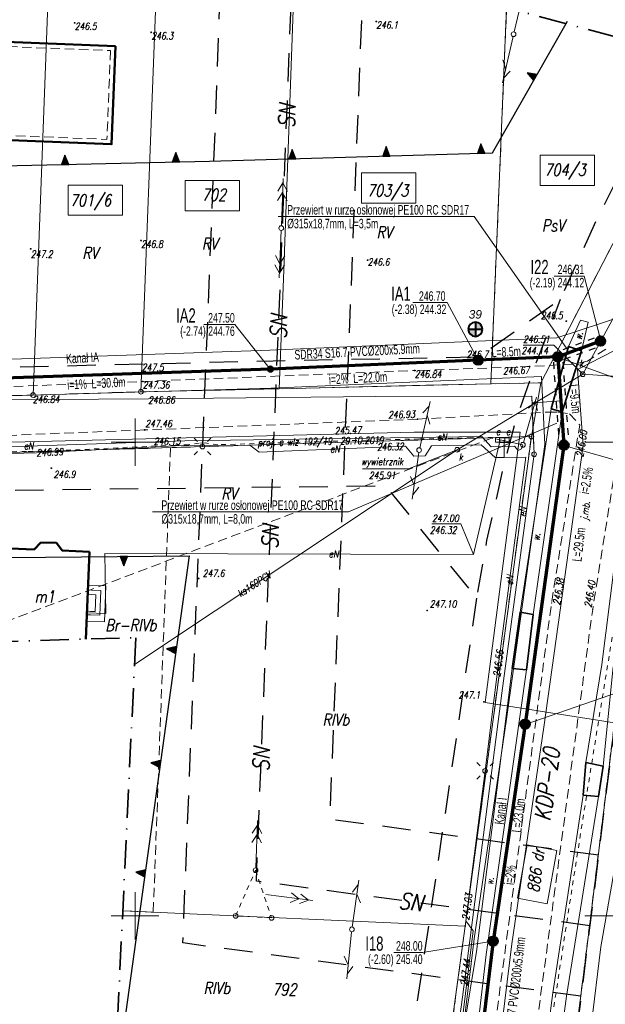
# Model space of a CAD drawing. Header units: millimetres. Extents: x 7436010 to 7436992, y 5663514 to 5666647.
# Tile 70 of 73: x 7436738 to 7436800, y 5666491 to 5666595. Entities that reach past the tile are written whole.
import ezdxf
from ezdxf.enums import TextEntityAlignment as Align

# ---------------------------------------------------------------- set-up
doc = ezdxf.new("R2010")
doc.units = ezdxf.units.MM
doc.header["$PDSIZE"] = 1
for name, pattern in [('0.7_0.7', [1.4, 0.7, -0.7]), ('1', [0]), ('2_EGBU_A', [0]), ('3', [1, 0.5, -0.5]), ('4', [2.5, 1.5, -1]), ('BUW', [1.5, 1, -0.5]), ('DUL', [1, 0.5, -0.5]), ('EGKK', [2, 1.5, -0.5]), ('GAK', [3.5, 2, -0.75, 0, -0.75]), ('GDE', [0]), ('GUZ', [1.5, 1, -0.5]), ('KOR', [2, 1, 1]), ('KOU', [1.5, 1, -0.5]), ('UBE', [0]), ('UPE', [2, 1, 1]), ('UPW', [2, 1, 1])]:
    doc.linetypes.add(name, pattern=pattern)
for name, color, linetype, lineweight in [('3 BUDYNEK W BUDOWIE', 7, 'Continuous', 50), ('4 JEZDNIA MB', 7, 'KOU', 18), ('_AA_Kanalizacja grawitacyjna - trasa', 244, 'Continuous', 70), ('_AA_Studnia kanalizacyjna bet.1000mm - symbol', 24, 'Continuous', 40), ('_DZIAŁKI DO POZWOLENIA', 110, 'Continuous', 9), ('_GG_Otwory geologiczne - symbole', 10, 'Continuous', 40), ('_HH_Przewiert OPIS', 7, 'Continuous', 25), ('_HH_Przewiert_przecisk w rurze osłonowej - trasa', 202, '0.7_0.7', 30), ('Dzialki', 7, 'GDE', 18), ('DZIALKI_SYT-WYS_T_0', 7, 'Continuous', 18), ('Działki zarys', 7, 'Continuous', 18), ('EBTPO_L_2', 7, '1', 18), ('EDZPD_L_1', 7, 'GDE', 18), ('EGBB_E_T_0', 7, 'Continuous', 18), ('EGBB_L_0', 7, '2_EGBU_A', 50), ('EKLPK_L_0', 96, 'EGKK', 18), ('EKLTK_T_0', 96, 'Continuous', 18), ('EUZOU_T_3', 7, 'Continuous', 18), ('EUZPU_L_3', 7, 'KOR', 18), ('EUZPU_L_7', 7, 'KOR', 18), ('GG_otwory_geologiczne_geolog', 10, 'Continuous', 40), ('Linie_odn', 7, 'Continuous', 9), ('Linie_opisowe', 7, 'Continuous', 5), ('MPZP', 6, '4', 25), ('Numery_dzialek', 7, 'Continuous', 18), ('obszar odziaływania inwestcyji', 80, 'Continuous', 20), ('Podzial_sekcyjny_krzyze', 7, 'Continuous', 13), ('Punkty', 7, 'Continuous', 18), ('PunPOMIAR1', 7, 'Continuous', 18), ('RzedPOMIAR1', 7, 'Continuous', 18), ('SDROK_T_0', 7, 'Continuous', 18), ('SDRPK_L_1', 7, 'KOU', 18), ('SDRPT_L_0', 7, '1', 35), ('SIEC_ENERGETYCZNA_L_0', 1, '3', 18), ('UEEOA_T_0', 1, 'Continuous', 18), ('UEEOC_T_0', 1, 'Continuous', 18), ('UEEOO_T_0', 1, 'Continuous', 18), ('UEEPA_L_6', 1, '1', 18), ('UEEPA_T_0', 1, 'Continuous', 18), ('UEEPA_T_2', 1, 'Continuous', 18), ('UEEPA_T_6', 1, 'Continuous', 18), ('UEEPA_T_7', 1, 'Continuous', 18), ('UEEPB_L_0', 1, 'UBE', 18), ('UEEPON_L_0', 1, 'UPE', 18), ('UKKOA_T_2', 34, 'Continuous', 18), ('UKKOO_T_2', 34, 'Continuous', 18), ('UKKPA_T_4', 34, 'Continuous', 18), ('UKKPOR_L_0', 34, '1', 18), ('UTTPA_T_2', 30, 'Continuous', 18), ('UTTPA_T_3', 30, 'Continuous', 18), ('UWWOC_T_0', 5, 'Continuous', 18), ('UWWPO_L_1', 5, '1', 18), ('UŻYTKI LINIE', 96, 'GUZ', 18), ('UŻYTKI OZNACZENIE', 96, 'Continuous', 18), ('WEKTOR WODOCIĄGI wo', 5, 'Continuous', 18), ('WUKOS_T_0', 7, 'Continuous', 18), ('WUKOS_T_1', 7, 'Continuous', 18), ('ZAKRES MAPY', 1, 'GAK', 35)]:
    doc.layers.add(name, color=color, linetype=linetype, lineweight=lineweight)
doc.layers.add('_AA Studnie 600 PP plamki', color=244, linetype='Continuous', lineweight=35, plot=False)
doc.layers.add('_AA Studnie 600 PP SIEĆ', color=244, linetype='Continuous', lineweight=35, plot=False)
for name, color, linetype in [('_AA_Studnia kanalizacyjna bet.1000mm - plamki', 255, 'Continuous'), ('_map', 7, 'Continuous'), ('TEKST ks sieć L _ i', 244, 'Continuous'), ('TEKST ks studnia', 244, 'Continuous')]:
    doc.layers.add(name, color=color, linetype=linetype)
doc.styles.add('K1_ACAD', font='romans.shx', dxfattribs={"width": 0.8, "oblique": 12})
doc.styles.add('PLAN 1 pop.', font='ARIALN.TTF', dxfattribs={"width": 0.8})
doc.styles.add('PLAN 2 pop.', font='ARIALN.TTF', dxfattribs={"width": 0.8})

# ---------------------------------------------------------------- blocks, each defined once
blk = doc.blocks.new('GRT')
at = {"linetype": 'Continuous'}
blk.add_circle((0, 0), 0.25, dxfattribs=at)
blk = doc.blocks.new('GRO')
at = {"linetype": 'Continuous'}
blk.add_circle((0, 0), 0.045, dxfattribs=at)
blk = doc.blocks.new('SUPE03')
at = {"linetype": 'Continuous'}
for p, q in [((0.25, 0), (5.25, 0)), ((2.9, 0.5), (3.76605, 0)), ((3.76605, 0), (2.9, -0.5)), ((3.9, 0.5), (4.76605, 0)), ((4.76605, 0), (3.9, -0.5))]:
    blk.add_line(p, q, dxfattribs=at)
blk = doc.blocks.new('SLS')
at = {"linetype": 'Continuous'}
blk.add_circle((0, 0), 0.25, dxfattribs=at)
blk = doc.blocks.new('STE')
at = {"linetype": 'Continuous'}
for p, q in [((0.5, 0.25), (-0.5, 0.25)), ((-0.5, 0.25), (-0.5, -0.25)), ((0.5, -0.25), (0.5, 0.25)), ((-0.5, -0.25), (0.5, -0.25))]:
    blk.add_line(p, q, dxfattribs=at)
blk = doc.blocks.new('LAT')
at = {"linetype": 'Continuous'}
for p, q in [((-0.53035, 0.53035), (-0.8839, 0.8839)), ((0.53035, 0.53035), (0.8839, 0.8839)), ((-0.53035, -0.53035), (-0.8839, -0.8839)), ((0.53035, -0.53035), (0.8839, -0.8839))]:
    blk.add_line(p, q, dxfattribs=at)
blk = doc.blocks.new('SUSM04_01')
at = {"linetype": 'Continuous'}
blk.add_circle((0, 0), 0.25, dxfattribs=at)
blk = doc.blocks.new('SUPE04')
at = {"linetype": 'Continuous'}
for p, q in [((0.25, 0), (5.25, 0)), ((3.9, 0.5), (4.76605, 0)), ((4.76605, 0), (3.9, -0.5))]:
    blk.add_line(p, q, dxfattribs=at)
blk = doc.blocks.new('WLZ')
at = {"linetype": 'Continuous'}
blk.add_circle((0, 0), 0.25, dxfattribs=at)
blk = doc.blocks.new('PLT')
at = {"linetype": 'Continuous'}
for p, q in [((0.25, 0), (5.25, 0)), ((3.76605, 0), (2.9, -0.5)), ((3.9, 0.5), (4.76605, 0))]:
    blk.add_line(p, q, dxfattribs=at)
blk = doc.blocks.new('SUPT01')
at = {"linetype": 'Continuous'}
for p, q in [((0.25, 0), (5.25, 0)), ((3.76605, 0), (2.9, -0.5)), ((3.9, 0.5), (4.76605, 0))]:
    blk.add_line(p, q, dxfattribs=at)
blk = doc.blocks.new('WSP')
at = {"linetype": 'Continuous'}
blk.add_circle((0, 0), 0.045, dxfattribs=at)
blk = doc.blocks.new('STUDZ')
at = {"layer": '3 BUDYNEK W BUDOWIE', "flags": 128}
blk.add_lwpolyline([(7436747.93, 5666591.81), (7436747.52, 5666581.44), (7436733.24, 5666582), (7436733.65, 5666592.37)], close=True, dxfattribs=at)
at = {"layer": '3 BUDYNEK W BUDOWIE', "linetype": 'BUW', "lineweight": 18, "flags": 128}
blk.add_lwpolyline([(7436747.41, 5666591.33), (7436747.04, 5666581.96), (7436733.76, 5666582.48), (7436734.13, 5666591.85)], close=True, dxfattribs=at)
at = {"layer": '4 JEZDNIA MB', "flags": 128}
for points in [[(7436804.28, 5666558.93), (7436801.27, 5666550.74), (7436798.32, 5666532.34), (7436790.81, 5666476.59), (7436786.19, 5666441.13)], [(7436795.86, 5666553), (7436796.95, 5666551.81), (7436793.98, 5666533.01), (7436786.46, 5666476.71)]]:
    blk.add_lwpolyline(points, dxfattribs=at)
at = {"layer": 'Dzialki'}
for p, q in [((7436739.24, 5666554.97), (7436740.81, 5666596.24)), ((7436750.63, 5666555.32), (7436752.19, 5666596.39)), ((7436727.85, 5666554.63), (7436739.24, 5666554.97)), ((7436739.24, 5666554.97), (7436750.63, 5666555.32)), ((7436791.85, 5666550.59), (7436637.36, 5666545.82)), ((7436784.86, 5666498.91), (7436791.85, 5666550.59)), ((7436748.71, 5666500.52), (7436784.86, 5666498.91))]:
    blk.add_line(p, q, dxfattribs=at)
at = {"layer": 'Działki zarys', "flags": 128}
blk.add_lwpolyline([(7436791.85, 5666550.59), (7436792.86, 5666556.27)], dxfattribs=at)
at = {"layer": 'EBTPO_L_2'}
for p, q in [((7436746.92, 5666534.81), (7436745.05, 5666534.88)), ((7436745.38, 5666533.91), (7436745.01, 5666533.93)), ((7436745.4, 5666534.38), (7436745.03, 5666534.39)), ((7436745.88, 5666533.89), (7436745.38, 5666533.91)), ((7436746.4, 5666534.34), (7436745.4, 5666534.38)), ((7436745.81, 5666532.11), (7436745.88, 5666533.89)), ((7436746.4, 5666534.34), (7436746.3, 5666531.72)), ((7436746.92, 5666534.81), (7436746.77, 5666531.03)), ((7436745.3, 5666531.76), (7436744.93, 5666531.78)), ((7436745.31, 5666532.13), (7436744.94, 5666532.15)), ((7436746.3, 5666531.72), (7436745.3, 5666531.76)), ((7436745.81, 5666532.11), (7436745.31, 5666532.13)), ((7436746.77, 5666531.03), (7436744.9, 5666531.1))]:
    blk.add_line(p, q, dxfattribs=at)
at = {"layer": 'EDZPD_L_1'}
for p, q in [((7436766.72, 5666596.59), (7436765.68, 5666567.22)), ((7436789.24, 5666595.85), (7436787.56, 5666556.15)), ((7436792.86, 5666556.27), (7436810.41, 5666590.2)), ((7436765.68, 5666567.22), (7436765.23, 5666555.63)), ((7436765.23, 5666555.63), (7436780.7, 5666556)), ((7436780.7, 5666556), (7436792.86, 5666556.27)), ((7436750.63, 5666555.32), (7436765.23, 5666555.63)), ((7436797.48, 5666494.85), (7436804.47, 5666551.66)), ((7436782.7, 5666482.94), (7436784.86, 5666498.91)), ((7436797.48, 5666494.85), (7436787.52, 5666415.51))]:
    blk.add_line(p, q, dxfattribs=at)
at = {"layer": 'EGBB_L_0'}
for p, q in [((7436739.34, 5666538.66), (7436740.04, 5666539.41)), ((7436740.04, 5666539.41), (7436741.7, 5666539.36)), ((7436741.7, 5666539.36), (7436742.3, 5666538.54)), ((7436736.84, 5666538.76), (7436739.34, 5666538.66)), ((7436742.3, 5666538.54), (7436745.19, 5666538.41)), ((7436744.82, 5666529.21), (7436745.19, 5666538.41))]:
    blk.add_line(p, q, dxfattribs=at)
at = {"layer": 'EKLPK_L_0', "linetype": 'GUZ', "flags": 128}
for points in [[(7436791.85, 5666550.59), (7436637.36, 5666545.82)], [(7436787.76, 5666550.46), (7436730.46, 5666528.8)], [(7436784.86, 5666498.91), (7436791.85, 5666550.59)], [(7436753.75, 5666549.41), (7436751.93, 5666500.38)], [(7436748.71, 5666500.52), (7436751.93, 5666500.38)]]:
    blk.add_lwpolyline(points, dxfattribs=at)
at = {"layer": 'EUZPU_L_3'}
for p, q in [((7436790.65, 5666532.06), (7436793.94, 5666553.51)), ((7436792.05, 5666531.81), (7436795.09, 5666553.21)), ((7436799.3, 5666526.51), (7436801.46, 5666543.81)), ((7436786.04, 5666496.21), (7436789.82, 5666526.09)), ((7436791.34, 5666525.96), (7436787.08, 5666495.92)), ((7436797.59, 5666516.18), (7436799.3, 5666526.51)), ((7436800.5, 5666526.27), (7436799.42, 5666515.8)), ((7436794.1, 5666491.86), (7436797.31, 5666512.71)), ((7436798.93, 5666512.6), (7436795.55, 5666491.52)), ((7436786.04, 5666496.21), (7436783.81, 5666482.58)), ((7436785.48, 5666482.42), (7436787.08, 5666495.92)), ((7436789.97, 5666460.08), (7436794.1, 5666491.86)), ((7436791.48, 5666459.71), (7436795.55, 5666491.52))]:
    blk.add_line(p, q, dxfattribs=at)
at = {"layer": 'EUZPU_L_7'}
for p, q in [((7436795.78, 5666560.09), (7436797.03, 5666562.86)), ((7436797.03, 5666562.86), (7436797.83, 5666562.66)), ((7436797.83, 5666562.66), (7436797.15, 5666559.65))]:
    blk.add_line(p, q, dxfattribs=at)
at = {"layer": 'Podzial_sekcyjny_krzyze', "color": 7, "lineweight": 13}
for p, q in [((7436750, 5666547.5), (7436750, 5666552.5)), ((7436747.5, 5666550), (7436752.5, 5666550)), ((7436797.5, 5666550), (7436802.5, 5666550)), ((7436750, 5666497.5), (7436750, 5666502.5)), ((7436747.5, 5666500), (7436752.5, 5666500)), ((7436797.5, 5666500), (7436802.5, 5666500))]:
    blk.add_line(p, q, dxfattribs=at)
at = {"layer": 'PunPOMIAR1'}
for p in [(7436796.95, 5666551.81), (7436793.98, 5666533.01), (7436798.32, 5666532.34)]:
    blk.add_point(p, dxfattribs=at)
at = {"layer": 'SDRPK_L_1'}
for p, q in [((7436799.71, 5666559.81), (7436797.76, 5666558.55)), ((7436791.65, 5666557.98), (7436779.53, 5666557.55)), ((7436796.22, 5666558.23), (7436791.65, 5666557.98)), ((7436797.76, 5666558.55), (7436796.22, 5666558.23)), ((7436750.82, 5666556.4), (7436779.53, 5666557.55)), ((7436728.21, 5666555.53), (7436750.82, 5666556.4)), ((7436779.82, 5666552.42), (7436793.58, 5666553.16)), ((7436793.58, 5666553.16), (7436794.66, 5666553.17)), ((7436794.66, 5666553.17), (7436795.86, 5666553)), ((7436779.82, 5666552.42), (7436751.02, 5666551.28)), ((7436751.02, 5666551.28), (7436727.74, 5666550.36))]:
    blk.add_line(p, q, dxfattribs=at)
at = {"layer": 'SDRPT_L_0'}
for p, q in [((7436795.78, 5666560.09), (7436793.94, 5666553.51)), ((7436795.78, 5666560.09), (7436797.15, 5666559.65)), ((7436797.15, 5666559.65), (7436795.09, 5666553.21)), ((7436795.09, 5666553.21), (7436793.94, 5666553.51)), ((7436790.65, 5666532.06), (7436789.82, 5666526.09)), ((7436790.65, 5666532.06), (7436792.05, 5666531.81)), ((7436792.05, 5666531.81), (7436791.34, 5666525.96)), ((7436789.82, 5666526.09), (7436791.34, 5666525.96)), ((7436797.31, 5666512.71), (7436797.59, 5666516.18)), ((7436797.59, 5666516.18), (7436799.42, 5666515.8)), ((7436799.42, 5666515.8), (7436798.93, 5666512.6)), ((7436797.31, 5666512.71), (7436798.93, 5666512.6))]:
    blk.add_line(p, q, dxfattribs=at)
at = {"layer": 'SIEC_ENERGETYCZNA_L_0'}
for p, q in [((7436785.54, 5666550.45), (7436779.98, 5666550.33)), ((7436787.76, 5666550.5), (7436785.54, 5666550.45)), ((7436787.76, 5666550.38), (7436787.76, 5666550.5)), ((7436748.2, 5666549.4), (7436744.22, 5666549.2)), ((7436751.21, 5666549.54), (7436748.2, 5666549.4)), ((7436754.23, 5666549.68), (7436751.21, 5666549.54)), ((7436755.67, 5666549.72), (7436754.23, 5666549.68)), ((7436756.76, 5666549.89), (7436755.67, 5666549.72)), ((7436757.41, 5666549.91), (7436756.76, 5666549.89)), ((7436758.75, 5666549.72), (7436757.41, 5666549.91)), ((7436766.59, 5666549.96), (7436758.75, 5666549.72)), ((7436774.43, 5666550.2), (7436766.59, 5666549.96)), ((7436779.98, 5666550.33), (7436774.43, 5666550.2)), ((7436788.56, 5666550.25), (7436787.76, 5666550.38)), ((7436738.54, 5666549.01), (7436728.06, 5666548.83)), ((7436744.22, 5666549.2), (7436738.54, 5666549.01)), ((7436800.38, 5666529.39), (7436798.77, 5666519.52)), ((7436798.77, 5666519.52), (7436797.98, 5666514.59)), ((7436797.98, 5666514.59), (7436797.2, 5666509.65)), ((7436797.2, 5666509.65), (7436796.42, 5666504.71)), ((7436796.42, 5666504.71), (7436795.66, 5666499.77)), ((7436795.66, 5666499.77), (7436794.9, 5666494.82)), ((7436794.9, 5666494.82), (7436794.15, 5666489.88))]:
    blk.add_line(p, q, dxfattribs=at)
at = {"layer": 'UEEOC_T_0'}
for p in [(7436781.33, 5666541.38), (7436785.74, 5666538.14)]:
    blk.add_line(p, (7436784.39, 5666541.38), dxfattribs=at)
at = {"layer": 'UEEPA_L_6', "linetype": 'DUL'}
for p, q in [((7436760.62, 5666499.98), (7436762.73, 5666504.8)), ((7436762.73, 5666504.8), (7436764.42, 5666499.77)), ((7436764.42, 5666499.77), (7436760.62, 5666499.98))]:
    blk.add_line(p, q, dxfattribs=at)
at = {"layer": 'UEEPB_L_0'}
for p, q in [((7436791.88, 5666554.84), (7436792.09, 5666549.84)), ((7436755.25, 5666550.15), (7436786.62, 5666550.59)), ((7436786.62, 5666550.59), (7436787.61, 5666549.51)), ((7436706.1, 5666548.48), (7436755.25, 5666550.15)), ((7436787.61, 5666549.51), (7436790.05, 5666549.58))]:
    blk.add_line(p, q, dxfattribs=at)
at = {"layer": 'UEEPON_L_0'}
for p, q in [((7436775.42, 5666554.81), (7436751.42, 5666554.55)), ((7436791.88, 5666554.84), (7436775.42, 5666554.81)), ((7436791.88, 5666554.84), (7436792.14, 5666548.71)), ((7436751.42, 5666554.55), (7436733.79, 5666554.46)), ((7436786.62, 5666550.59), (7436755.25, 5666550.15)), ((7436787.61, 5666549.51), (7436786.62, 5666550.59)), ((7436755.25, 5666550.15), (7436706.1, 5666548.48)), ((7436754.24, 5666549.6), (7436739.59, 5666548.86)), ((7436757.11, 5666549.67), (7436754.24, 5666549.6)), ((7436758.74, 5666549.61), (7436757.11, 5666549.67)), ((7436757.11, 5666549.67), (7436757.12, 5666549.53)), ((7436762.11, 5666549.66), (7436758.74, 5666549.61)), ((7436763.12, 5666548.94), (7436762.11, 5666549.66)), ((7436778.56, 5666549.57), (7436763.12, 5666548.94)), ((7436779.45, 5666548.52), (7436778.56, 5666549.57)), ((7436781.3, 5666549.61), (7436780.63, 5666548.56)), ((7436786.56, 5666549.7), (7436781.3, 5666549.61)), ((7436788.56, 5666550.25), (7436785.74, 5666538.14)), ((7436788.02, 5666548.36), (7436786.56, 5666549.7)), ((7436790.05, 5666549.58), (7436787.61, 5666549.51)), ((7436790.95, 5666549.71), (7436788.56, 5666550.25)), ((7436788.96, 5666548.38), (7436788.99, 5666550.19)), ((7436790.46, 5666549.1), (7436790.05, 5666549.58)), ((7436790.93, 5666549.66), (7436790.79, 5666549.28)), ((7436739.59, 5666548.86), (7436721.46, 5666548.42)), ((7436780.63, 5666548.56), (7436779.45, 5666548.52)), ((7436788.96, 5666548.38), (7436788.02, 5666548.36)), ((7436788.21, 5666525.24), (7436791.26, 5666548.42)), ((7436788.73, 5666523.5), (7436792.14, 5666548.71)), ((7436791.26, 5666548.42), (7436788.96, 5666548.38)), ((7436790.79, 5666549.28), (7436790.46, 5666549.1)), ((7436785.74, 5666538.14), (7436746.83, 5666538.24)), ((7436746.83, 5666538.24), (7436746.92, 5666531.92)), ((7436746.92, 5666531.92), (7436744.93, 5666531.98)), ((7436786.96, 5666515.29), (7436788.21, 5666525.24)), ((7436784.58, 5666491.41), (7436788.73, 5666523.5)), ((7436784.94, 5666499.45), (7436786.96, 5666515.29)), ((7436785.71, 5666498.4), (7436784.94, 5666499.45)), ((7436783.88, 5666483.42), (7436785.71, 5666498.4)), ((7436781.54, 5666469.42), (7436784.58, 5666491.41))]:
    blk.add_line(p, q, dxfattribs=at)
at = {"layer": 'UKKOA_T_2'}
for p, q in [((7436790.97, 5666560.23), (7436794.23, 5666560.23)), ((7436797.28, 5666557.17), (7436794.23, 5666560.23)), ((7436784.02, 5666549.19), (7436778.89, 5666547.16)), ((7436774.01, 5666547.16), (7436778.89, 5666547.16))]:
    blk.add_line(p, q, dxfattribs=at)
at = {"layer": 'UKKPOR_L_0'}
for p, q in [((7436814.56, 5666589.1), (7436797.28, 5666557.17)), ((7436784.02, 5666549.19), (7436797.28, 5666557.17)), ((7436797.28, 5666557.17), (7436808.12, 5666556.4)), ((7436749.94, 5666526.53), (7436784.02, 5666549.19))]:
    blk.add_line(p, q, dxfattribs=at)
at = {"layer": 'UŻYTKI LINIE', "flags": 128}
for points in [[(7436810.41, 5666590.2), (7436792.86, 5666556.27), (7436787.56, 5666556.15), (7436789.24, 5666595.85)], [(7436823.93, 5666586.6), (7436810.63, 5666566.41), (7436804.47, 5666551.66), (7436797.48, 5666494.85), (7436787.52, 5666415.51)], [(7436787.56, 5666556.15), (7436765.23, 5666555.63), (7436750.63, 5666555.32), (7436739.24, 5666554.97), (7436727.85, 5666554.63), (7436700.75, 5666553.81), (7436679.57, 5666553.17), (7436669.17, 5666552.83), (7436658.08, 5666552.47), (7436647.29, 5666552.17), (7436637.35, 5666551.87), (7436627.56, 5666551.57), (7436618.56, 5666551.33)], [(7436773.49, 5666416.41), (7436776.29, 5666435.52), (7436778.34, 5666450.7), (7436780.28, 5666465.03), (7436782.7, 5666482.94), (7436784.86, 5666498.91)]]:
    blk.add_lwpolyline(points, dxfattribs=at)
at = {"layer": 'WEKTOR WODOCIĄGI wo'}
for p, q in [((7436779.48, 5666551.05), (7436730.53, 5666549.83)), ((7436790.65, 5666551.06), (7436779.48, 5666551.05)), ((7436790.65, 5666551.06), (7436786.96, 5666522.52)), ((7436786.96, 5666522.52), (7436803.09, 5666519.96)), ((7436799.18, 5666496.73), (7436801.56, 5666510.33)), ((7436799.18, 5666496.73), (7436794.97, 5666462.04))]:
    blk.add_line(p, q, dxfattribs=at)
at = {"layer": 'ZAKRES MAPY', "ltscale": 1.5}
blk.add_lwpolyline([(7436499.64, 5664770.19), (7436618.18, 5665205.39), (7436683.21, 5665437.78), (7436699.29, 5665515.69), (7436766.55, 5666002.2), (7436830.55, 5666510.53), (7436842.09, 5666581.76), (7436785.51, 5666596.85), (7436785.51, 5666596.85), (7436586.58, 5666594.14), (7436584.94, 5666524.7), (7436750.08, 5666529.35), (7436745.08, 5666424.3), (7436720.95, 5666302.3), (7436720.95, 5666302.3), (7436688.83, 5666001.55), (7436443.21, 5666009.35), (7436440.09, 5665956.61), (7436694.21, 5665946.11), (7436662.94, 5665733.97), (7436630.66, 5665497.39), (7436531.49, 5665129.94)], dxfattribs=at)
at = {"layer": 'Punkty'}
for name, p in [('GRT', (7436739.24, 5666554.97)), ('GRT', (7436750.63, 5666555.32)), ('GRT', (7436791.85, 5666550.59)), ('GRO', (7436784.86, 5666498.91))]:
    blk.add_blockref(name, p, dxfattribs=at)
at = {"layer": 'UEEPA_T_0'}
for p in [(7436788.56, 5666550.25), (7436788.99, 5666550.19)]:
    blk.add_blockref('STE', p, dxfattribs=at)
at = {"layer": 'UEEPA_T_2'}
for name, p, rotation in [('SUPE04', (7436790.95, 5666549.71), 74.00558142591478), ('SLS', (7436792.14, 5666548.71), 0.06209006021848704)]:
    blk.add_blockref(name, p, dxfattribs=dict(at, rotation=rotation))
for name, p in [('LAT', (7436757.12, 5666549.53)), ('SLS', (7436757.12, 5666549.53)), ('SUSM04_01', (7436790.95, 5666549.71)), ('LAT', (7436786.96, 5666515.29)), ('SLS', (7436786.96, 5666515.29))]:
    blk.add_blockref(name, p, dxfattribs=at)
at = {"layer": 'UEEPA_T_6'}
for p, rotation in [((7436762.73, 5666504.8), 87.70811566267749), ((7436763.58, 5666502.29), 352.3748758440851)]:
    blk.add_blockref('SUPE03', p, dxfattribs=dict(at, rotation=rotation))
for p in [(7436762.73, 5666504.8), (7436760.62, 5666499.98), (7436764.42, 5666499.77)]:
    blk.add_blockref('SUSM04_01', p, dxfattribs=at)
at = {"layer": 'UEEPA_T_7'}
for name, rotation in [('SUPE03', 87.7761990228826), ('SUPE03', 267.5859285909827), ('SLS', 0.06075134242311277)]:
    blk.add_blockref(name, (7436765.44, 5666572.59), dxfattribs=dict(at, rotation=rotation))
at = {"layer": 'UKKPA_T_4'}
for p in [(7436797.28, 5666557.17), (7436784.02, 5666549.19)]:
    blk.add_blockref('WLZ', p, dxfattribs=at)
at = {"layer": 'UTTPA_T_2'}
for p, rotation in [((7436780, 5666549.16), 77.20781995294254), ((7436780, 5666549.16), 262.009290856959), ((7436772.9, 5666498.56), 82.00927906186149), ((7436772.9, 5666498.56), 263.961632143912)]:
    blk.add_blockref('SUPT01', p, dxfattribs=dict(at, rotation=rotation))
for p in [(7436780, 5666549.16), (7436772.9, 5666498.56)]:
    blk.add_blockref('SUSM04_01', p, dxfattribs=at)
at = {"layer": 'UTTPA_T_3'}
for name, rotation in [('PLT', 76.89548911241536), ('SLS', 0.06211738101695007), ('PLT', 257.3082902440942)]:
    blk.add_blockref(name, (7436789.97, 5666593.06), dxfattribs=dict(at, rotation=rotation))
at = {"layer": 'WUKOS_T_0'}
for p in [(7436743.63, 5666594.26), (7436775.47, 5666594.4), (7436751.72, 5666593.26), (7436750.63, 5666571.27), (7436738.99, 5666570.4), (7436774.56, 5666569.2), (7436791.65, 5666557.98), (7436750.72, 5666557.36), (7436779.53, 5666557.55), (7436750.82, 5666556.4), (7436779.82, 5666552.42), (7436751.02, 5666551.28)]:
    blk.add_blockref('WSP', p, dxfattribs=at)
for p, rotation in [((7436795.53, 5666562.76), 0.06241790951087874), ((7436787.7, 5666559.41), 0.06170756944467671), ((7436741.17, 5666547.24), 0.06039617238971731), ((7436756.72, 5666535.61), 0.0602049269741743), ((7436780.84, 5666532.22), 0.06107919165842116), ((7436786.83, 5666522.58), 0.06162560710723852)]:
    blk.add_blockref('WSP', p, dxfattribs=dict(at, rotation=rotation))
at = {"layer": 'DZIALKI_SYT-WYS_T_0', "style": 'K1_ACAD', "oblique": 12, "width": 0.8}
for s, p in [('704/3', (7436795.4, 5666578.66)), ('702', (7436758.33, 5666576.11)), ('703/3', (7436776.68, 5666576.47)), ('792', (7436765.77, 5666492.21))]:
    blk.add_text(s, height=1.25, dxfattribs=at).set_placement(p, align=Align.MIDDLE)
blk.add_text('886', height=1.25, rotation=82.328, dxfattribs=at).set_placement((7436792.19, 5666503.74), align=Align.MIDDLE)
at = {"layer": 'EGBB_E_T_0', "style": 'K1_ACAD', "oblique": 12, "width": 0.8}
blk.add_text('m1', height=1.25, dxfattribs=at).set_placement((7436740.46, 5666533.7), align=Align.MIDDLE)
at = {"layer": 'EKLTK_T_0', "style": 'K1_ACAD', "oblique": 12, "width": 0.8}
for s, p in [('RV', (7436759.94, 5666544.55)), ('Br-RIVb', (7436749.56, 5666530.67)), ('RIVb', (7436771.21, 5666520.7))]:
    blk.add_text(s, height=1.25, dxfattribs=at).set_placement(p, align=Align.MIDDLE)
at = {"layer": 'EUZOU_T_3', "style": 'K1_ACAD', "oblique": 12, "width": 0.8}
blk.add_text('w.', height=0.75, rotation=77.1682, dxfattribs=at).set_placement((7436797.21, 5666561.14), align=Align.CENTER)
for rotation, p in [(81.5344, (7436792.38, 5666540)), (82.4659, (7436787.48, 5666503.67))]:
    blk.add_text('w.', height=0.75, rotation=rotation, dxfattribs=at).set_placement(p, align=Align.MIDDLE)
at = {"layer": 'Numery_dzialek', "style": 'K1_ACAD', "oblique": 12, "width": 0.8}
blk.add_text('701/6', height=1.25, dxfattribs=at).set_placement((7436743.12, 5666576.14), align=Align.TOP_LEFT)
at = {"layer": 'RzedPOMIAR1', "style": 'K1_ACAD', "oblique": 12, "width": 0.8}
for s, rotation, p in [('246.00', 81.0227, (7436797.31, 5666548.38)), ('246.38', 81.0227, (7436794.86, 5666532.76)), ('246.40', 80.8915, (7436798.17, 5666532.51))]:
    blk.add_text(s, height=0.75, rotation=rotation, dxfattribs=at).set_placement(p)
at = {"layer": 'SDROK_T_0', "style": 'K1_ACAD', "oblique": 12, "width": 0.8}
blk.add_text('j.mb.', height=0.75, rotation=81.7434, dxfattribs=at).set_placement((7436797.39, 5666541.77), align=Align.MIDDLE_LEFT)
at = {"layer": 'SIEC_ENERGETYCZNA_L_0', "style": 'K1_ACAD', "oblique": 12, "width": 0.8}
blk.add_text('proj. e wlz 192/19  29.10.2019', height=0.75, rotation=1.1812, dxfattribs=at).set_placement((7436762.96, 5666549.57))
at = {"layer": 'UEEOA_T_0', "style": 'K1_ACAD', "oblique": 12, "width": 0.8}
blk.add_text('e', height=0.75, dxfattribs=at).set_placement((7436788.33, 5666550.73), align=Align.CENTER)
blk.add_text('e', height=0.75, dxfattribs=at).set_placement((7436789.16, 5666550.73))
at = {"layer": 'UEEOC_T_0', "style": 'K1_ACAD', "oblique": 12, "width": 0.8}
for s, rotation, p in [('246.84', 1.2902, (7436739.21, 5666554.1)), ('246.56', 82.5041, (7436788.55, 5666525.17)), ('247.03', 82.7326, (7436785.26, 5666499.49)), ('247.44', 82.6338, (7436785.09, 5666492.55))]:
    blk.add_text(s, height=0.75, rotation=rotation, dxfattribs=at).set_placement(p)
blk.add_text('246.86', height=0.75, rotation=0.6095, dxfattribs=at).set_placement((7436751.38, 5666554.8), align=Align.TOP_LEFT)
for s, rotation, p in [('246.15', 0.8036, (7436751.98, 5666550.07)), ('246.99', 2.8917, (7436739.59, 5666548.86))]:
    blk.add_text(s, height=0.75, rotation=rotation, dxfattribs=at).set_placement(p, align=Align.MIDDLE_LEFT)
blk.add_text('246.32', height=0.75, rotation=1.6776, dxfattribs=at).set_placement((7436778.36, 5666549.55), align=Align.MIDDLE_RIGHT)
for s, p in [('247.00', (7436781.36, 5666542.32)), ('246.32', (7436781.13, 5666541.08))]:
    blk.add_text(s, height=0.75, dxfattribs=at).set_placement(p, align=Align.TOP_LEFT)
at = {"layer": 'UEEOO_T_0', "style": 'K1_ACAD', "oblique": 12, "width": 0.8}
for rotation, p in [(0.8036, (7436782.4, 5666550.53)), (1.946, (7436738.77, 5666549.59)), (2.3365, (7436771.11, 5666549.27)), (82.5041, (7436789.55, 5666535.43))]:
    blk.add_text('eN', height=0.75, rotation=rotation, dxfattribs=at).set_placement(p, align=Align.MIDDLE)
blk.add_text('eN', height=0.75, rotation=82.3073, dxfattribs=at).set_placement((7436791.24, 5666542.07))
blk.add_text('eN', height=0.75, dxfattribs=at).set_placement((7436770.97, 5666537.81), align=Align.CENTER)
at = {"layer": 'UKKOA_T_2', "style": 'K1_ACAD', "oblique": 12, "width": 0.8}
for s, p in [('246.51', (7436790.97, 5666561.23)), ('244.14', (7436790.79, 5666560.03)), ('wywietrznik', (7436773.89, 5666548.32)), ('k', (7436784.18, 5666548.8)), ('245.91', (7436774.69, 5666546.87))]:
    blk.add_text(s, height=0.75, dxfattribs=at).set_placement(p, align=Align.TOP_LEFT)
blk.add_text('k', height=0.75, dxfattribs=at).set_placement((7436796.91, 5666557.92))
at = {"layer": 'UKKOO_T_2', "style": 'K1_ACAD', "oblique": 12, "width": 0.8}
blk.add_text('ks160PCV', height=0.75, rotation=32.7352, dxfattribs=at).set_placement((7436762.79, 5666534.68), align=Align.CENTER)
at = {"layer": 'UWWOC_T_0', "style": 'K1_ACAD', "oblique": 12, "width": 0.8}
blk.add_text('245.47', height=0.75, rotation=1.5322, dxfattribs=at).set_placement((7436771.08, 5666550.82))
at = {"layer": 'UŻYTKI OZNACZENIE', "style": 'K1_ACAD', "oblique": 12, "width": 0.8}
for s, p in [('PsV', (7436794.15, 5666572.86)), ('RV', (7436776.32, 5666572.15)), ('RV', (7436757.88, 5666570.94)), ('RV', (7436745.27, 5666569.96)), ('RIVb', (7436758.64, 5666492.37))]:
    blk.add_text(s, height=1.25, dxfattribs=at).set_placement(p, align=Align.MIDDLE)
blk.add_text('dr', height=1.25, rotation=82.328, dxfattribs=at).set_placement((7436792.53, 5666506.39), align=Align.MIDDLE)
at = {"layer": 'WUKOS_T_1', "style": 'K1_ACAD', "oblique": 12, "width": 0.8}
for s, p in [('246.5', (7436743.63, 5666594.26)), ('246.1', (7436775.47, 5666594.4)), ('246.3', (7436751.72, 5666593.26)), ('246.8', (7436750.63, 5666571.27)), ('247.2', (7436738.99, 5666570.21)), ('246.6', (7436774.56, 5666569.39)), ('247.5', (7436750.71, 5666558.25)), ('246.84', (7436779.53, 5666557.55)), ('247.36', (7436750.82, 5666556.4)), ('247.46', (7436751.08, 5666552.32))]:
    blk.add_text(s, height=0.75, dxfattribs=at).set_placement(p, align=Align.TOP_LEFT)
for s, rotation, p in [('246.5', 0.0624, (7436795.16, 5666562.99)), ('246.7', 0.0617, (7436787.31, 5666558.9)), ('247.1', 0.0616, (7436786.45, 5666522.92))]:
    blk.add_text(s, height=0.75, rotation=rotation, dxfattribs=at).set_placement(p, align=Align.RIGHT)
blk.add_text('246.67', height=0.75, rotation=2.2035, dxfattribs=at).set_placement((7436791.65, 5666557.98), align=Align.TOP_RIGHT)
for s, rotation, p in [('246.93', 1.4317, (7436776.72, 5666553.25)), ('246.9', 0.0604, (7436741.4, 5666546.97))]:
    blk.add_text(s, height=0.75, rotation=rotation, dxfattribs=at).set_placement(p, align=Align.TOP_LEFT)
for s, rotation, p in [('247.6', 0.0602, (7436757.14, 5666535.76)), ('247.10', 0.0611, (7436781.11, 5666532.54))]:
    blk.add_text(s, height=0.75, rotation=rotation, dxfattribs=at).set_placement(p)
blk = doc.blocks.new('A$C759113EB')
at = {"linetype": '1'}
h = blk.add_hatch(color=1, dxfattribs=at)
h.dxf.hatch_style = 1
h.paths.add_polyline_path([(1.5, 1.5), (3, 1.5, 0.414214), (1.5, 3)])
h.paths.add_polyline_path([(1.5, 1.5), (0, 1.5, 0.414214), (1.5, 0)])
at = {"layer": 'GG_otwory_geologiczne_geolog', "color": 10}
for p, q in [((1.5, 3), (1.5, 0)), ((0, 1.5), (3, 1.5))]:
    blk.add_line(p, q, dxfattribs=at)
at = {"layer": 'GG_otwory_geologiczne_geolog', "color": 1}
for start, end in [(90, 180), (270, 0)]:
    blk.add_arc((1.5, 1.5), 1.5, start, end, dxfattribs=at)
at = {"layer": 'GG_otwory_geologiczne_geolog', "color": 10}
for start, end in [(0, 90), (180, 270)]:
    blk.add_arc((1.5, 1.5), 1.5, start, end, dxfattribs=at)
blk = doc.blocks.new('MPZP')
at = {"layer": 'MPZP'}
for points in [[(7436792.28, 5666587.58), (7436791.23, 5666587.75), (7436791.9, 5666586.93)], [(7436766.8, 5666578.67), (7436766.4, 5666579.66), (7436766.05, 5666578.65)], [(7436776.74, 5666578.96), (7436776.34, 5666579.95), (7436775.99, 5666578.95)], [(7436786.74, 5666579.26), (7436786.34, 5666580.25), (7436785.99, 5666579.24)], [(7436742.82, 5666578.07), (7436742.42, 5666579.06), (7436742.07, 5666578.05)], [(7436754.51, 5666578.33), (7436754.12, 5666579.32), (7436753.76, 5666578.31)], [(7436748.27, 5666536.69), (7436748.65, 5666535.69), (7436749.02, 5666536.69)], [(7436754.2, 5666527.18), (7436753.16, 5666526.94), (7436754.1, 5666526.44)], [(7436752.53, 5666515.15), (7436751.49, 5666514.91), (7436752.43, 5666514.4)], [(7436750.93, 5666503.61), (7436749.89, 5666503.37), (7436750.83, 5666502.86)]]:
    blk.add_hatch(color=256, dxfattribs=at).paths.add_polyline_path(points)
at = {"layer": 'MPZP', "color": 220, "ltscale": 2, "flags": 128}
for points in [[(7436796.9, 5666490.26), (7436754.87, 5666495.88), (7436757.95, 5666572.89), (7436758.79, 5666595.42)], [(7436797.83, 5666497.7), (7436762.63, 5666502.41), (7436765.44, 5666572.59), (7436766.31, 5666595.18)], [(7436798.74, 5666505.14), (7436770.4, 5666508.94), (7436772.94, 5666572.29), (7436773.83, 5666595.23)]]:
    blk.add_lwpolyline(points, dxfattribs=at)
at = {"layer": 'MPZP', "linetype": 'Continuous', "ltscale": 2, "flags": 128}
for points in [[(7436628.53, 5666575.44), (7436679, 5666576.64), (7436712.34, 5666577.39), (7436757.68, 5666578.4), (7436787.56, 5666579.28), (7436795.49, 5666593.21)], [(7436691.03, 5666536.15), (7436755.53, 5666536.76), (7436747.77, 5666480.77)]]:
    blk.add_lwpolyline(points, dxfattribs=at)
at = {"layer": 'MPZP', "ltscale": 2, "flags": 128}
for points in [[(7436627.7, 5666555.05), (7436681.46, 5666555.68), (7436734.91, 5666556.64), (7436764.39, 5666557.35), (7436786.04, 5666557.75), (7436794.75, 5666563.86), (7436798.34, 5666571.74), (7436801.33, 5666577.75), (7436808.35, 5666589.08)], [(7436822.53, 5666584.47), (7436810.63, 5666566.41), (7436804.47, 5666551.66), (7436797.48, 5666494.85), (7436787.52, 5666415.51), (7436785.48, 5666400.66)], [(7436627.18, 5666542.09), (7436691.16, 5666543.13), (7436776.22, 5666544.16), (7436785.89, 5666532.3), (7436786.98, 5666538.36), (7436788.86, 5666546.64), (7436790.1, 5666551.25), (7436792.1, 5666556.89), (7436794.75, 5666563.86)], [(7436785.89, 5666532.3), (7436781.02, 5666499.08), (7436775.93, 5666465.22), (7436771.24, 5666433.27), (7436770.23, 5666426.64), (7436769.49, 5666423.51), (7436768.61, 5666420.36), (7436767.57, 5666417.68), (7436766.38, 5666415.03), (7436765.32, 5666412.91), (7436763.56, 5666410.14), (7436760.97, 5666406.54), (7436756.21, 5666401.05), (7436750.28, 5666394.31), (7436739.08, 5666381.49)]]:
    blk.add_lwpolyline(points, dxfattribs=at)
at = {"layer": 'MPZP', "ltscale": 2}
for points in [[(7436792.28, 5666587.58), (7436791.23, 5666587.75), (7436791.9, 5666586.93), (7436792.28, 5666587.58)], [(7436766.8, 5666578.67), (7436766.4, 5666579.66), (7436766.05, 5666578.65), (7436766.8, 5666578.67)], [(7436776.74, 5666578.96), (7436776.34, 5666579.95), (7436775.99, 5666578.95), (7436776.74, 5666578.96)], [(7436786.74, 5666579.26), (7436786.34, 5666580.25), (7436785.99, 5666579.24), (7436786.74, 5666579.26)], [(7436742.82, 5666578.07), (7436742.42, 5666579.06), (7436742.07, 5666578.05), (7436742.82, 5666578.07)], [(7436754.51, 5666578.33), (7436754.12, 5666579.32), (7436753.76, 5666578.31), (7436754.51, 5666578.33)], [(7436748.27, 5666536.69), (7436748.65, 5666535.69), (7436749.02, 5666536.69), (7436748.27, 5666536.69)], [(7436754.2, 5666527.18), (7436753.16, 5666526.94), (7436754.1, 5666526.44), (7436754.2, 5666527.18)], [(7436752.53, 5666515.15), (7436751.49, 5666514.91), (7436752.43, 5666514.4), (7436752.53, 5666515.15)], [(7436750.93, 5666503.61), (7436749.89, 5666503.37), (7436750.83, 5666502.86), (7436750.93, 5666503.61)]]:
    blk.add_lwpolyline(points, close=True, dxfattribs=at)
at = {"layer": 'MPZP', "color": 220, "style": 'K1_ACAD', "oblique": 12, "width": 0.8}
for rotation, p in [(87.7762, (7436765.85, 5666583.18)), (87.7081, (7436764.98, 5666560.93)), (87.7081, (7436764.09, 5666538.76)), (87.7081, (7436763.15, 5666515.27)), (352.3749, (7436778.95, 5666500.23))]:
    blk.add_text('SN', height=1.75, rotation=rotation, dxfattribs=at).set_placement(p, align=Align.MIDDLE)
at = {"layer": 'MPZP', "style": 'K1_ACAD', "oblique": 12, "width": 0.8}
blk.add_text('KDP-20', height=1.75, rotation=82.328, dxfattribs=at).set_placement((7436794.19, 5666508.61), align=Align.BOTTOM_LEFT)

msp = doc.modelspace()

# ---------------------------------------------------------------- hatches: boundary and pattern name
at = {"layer": '_AA Studnie 600 PP plamki', "lineweight": 80}
h = msp.add_hatch(color=256, dxfattribs=at)
h.dxf.hatch_style = 1
edge = h.paths.add_edge_path()
edge.add_arc((7436764.29, 5666557.7), 0.3, 0, 360)
h = msp.add_hatch(color=256, dxfattribs=at)
h.dxf.hatch_style = 1
edge = h.paths.add_edge_path()
edge.add_arc((7436764.29, 5666557.7), 0.3, 0, 360)
at = {"layer": '_AA_Studnia kanalizacyjna bet.1000mm - plamki', "linetype": 'Continuous'}
h = msp.add_hatch(color=256, dxfattribs=at)
edge = h.paths.add_edge_path()
edge.add_arc((7436799.14, 5666560.67), 0.5, 0, 360)
h = msp.add_hatch(color=256, dxfattribs=at)
edge = h.paths.add_edge_path()
edge.add_arc((7436786.24, 5666558.65), 0.5, 0, 360)
h = msp.add_hatch(color=256, dxfattribs=at)
edge = h.paths.add_edge_path()
edge.add_arc((7436794.63, 5666559.01), 0.5, 0, 360)
h = msp.add_hatch(color=256, dxfattribs=at)
edge = h.paths.add_edge_path()
edge.add_arc((7436795.29, 5666549.69), 0.5, 0, 360)
h = msp.add_hatch(color=256, dxfattribs=at)
edge = h.paths.add_edge_path()
edge.add_arc((7436791.18, 5666520.21), 0.5, 0, 360)
h = msp.add_hatch(color=256, dxfattribs=at)
edge = h.paths.add_edge_path()
edge.add_arc((7436787.8, 5666497.3), 0.5, 0, 360)

# ---------------------------------------------------------------- linework, layer by layer
at = {"layer": '_AA Studnie 600 PP SIEĆ'}
msp.add_circle((7436764.29, 5666557.7), 0.3, dxfattribs=at)
at = {"layer": '_AA_Kanalizacja grawitacyjna - trasa'}
for points in [[(7436799.14, 5666560.67), (7436794.63, 5666559.01), (7436795.29, 5666549.69), (7436791.18, 5666520.21), (7436787.8, 5666497.3), (7436784.56, 5666470.85), (7436779.77, 5666457.42), (7436776.83, 5666431.17), (7436773.64, 5666409.33), (7436774.03, 5666391), (7436767.3, 5666342.68), (7436767.3, 5666342.68), (7436762, 5666342.3), (7436760.24, 5666328.93)], [(7436794.63, 5666559.01), (7436794.63, 5666559.01), (7436794.63, 5666559.01), (7436794.63, 5666559.01), (7436786.24, 5666558.65), (7436764.31, 5666557.7), (7436734.02, 5666556.67), (7436727.02, 5666556.43), (7436698.46, 5666555.46), (7436678.68, 5666554.58), (7436647.96, 5666553.21), (7436615.94, 5666552.54)]]:
    msp.add_lwpolyline(points, dxfattribs=at)
at = {"layer": '_AA_Studnia kanalizacyjna bet.1000mm - symbol', "linetype": 'Continuous'}
for centre in [(7436799.14, 5666560.67), (7436786.24, 5666558.65), (7436794.63, 5666559.01), (7436795.29, 5666549.69), (7436791.18, 5666520.21), (7436787.8, 5666497.3)]:
    msp.add_circle(centre, 0.5, dxfattribs=at)
at = {"layer": '_DZIAŁKI DO POZWOLENIA'}
for points in [[(7436792.78, 5666580.3), (7436798.51, 5666580.3), (7436798.51, 5666577.1), (7436792.78, 5666577.1)], [(7436755.3, 5666577.62), (7436761.04, 5666577.62), (7436761.04, 5666574.42), (7436755.3, 5666574.42)], [(7436773.91, 5666578.44), (7436779.64, 5666578.44), (7436779.64, 5666575.24), (7436773.91, 5666575.24)], [(7436742.95, 5666577.14), (7436748.68, 5666577.14), (7436748.68, 5666573.94), (7436742.95, 5666573.94)], [(7436790.37, 5666501.84), (7436791.4, 5666507.48), (7436794.55, 5666506.9), (7436793.52, 5666501.26)]]:
    msp.add_lwpolyline(points, close=True, dxfattribs=at)
at = {"layer": '_HH_Przewiert_przecisk w rurze osłonowej - trasa'}
for points in [[(7436798.47, 5666560.96), (7436794.93, 5666559.65)], [(7436798.57, 5666559.92), (7436795.41, 5666558.76)], [(7436794.17, 5666558.44), (7436794.76, 5666550.16)], [(7436795.18, 5666558.44), (7436795.76, 5666550.21)]]:
    msp.add_lwpolyline(points, dxfattribs=at)
at = {"layer": 'Linie_odn'}
for points in [[(7436799.17, 5666560.68), (7436797.43, 5666567.53), (7436794.26, 5666567.53)], [(7436786.24, 5666558.65), (7436782.95, 5666564.72), (7436779.32, 5666564.72)], [(7436764.28, 5666557.71), (7436760.53, 5666562.42), (7436757.26, 5666562.42)], [(7436794.65, 5666558.97), (7436809.8, 5666553.44), (7436813.14, 5666553.44)], [(7436795.29, 5666549.64), (7436807.85, 5666546.09), (7436811.1, 5666546.09)], [(7436791.2, 5666520.2), (7436801.84, 5666523.89), (7436804.98, 5666523.89)], [(7436787.79, 5666497.31), (7436780.36, 5666496.11), (7436777.31, 5666496.11)]]:
    msp.add_lwpolyline(points, dxfattribs=at)
at = {"layer": 'Linie_opisowe'}
for p, q in [((7436765.13, 5666573.82), (7436785.82, 5666573.82)), ((7436785.82, 5666573.82), (7436795.56, 5666559.92)), ((7436794.98, 5666554.36), (7436791.98, 5666554.14)), ((7436772.54, 5666542.64), (7436794.54, 5666552.01)), ((7436751.85, 5666542.64), (7436772.54, 5666542.64))]:
    msp.add_line(p, q, dxfattribs=at)
at = {"layer": 'obszar odziaływania inwestcyji', "ltscale": 2}
for points in [[(7436613.68, 5666551.18), (7436613.58, 5666554.49), (7436615.9, 5666554.54), (7436647.89, 5666555.2), (7436678.59, 5666556.57), (7436698.38, 5666557.46), (7436726.96, 5666558.43), (7436733.95, 5666558.66), (7436764.23, 5666559.7), (7436786.15, 5666560.65), (7436794.55, 5666561.01), (7436799.47, 5666562.64), (7436801.01, 5666563.15), (7436802.02, 5666560.42)], [(7436802.01, 5666560.38), (7436796.73, 5666557.65), (7436797.3, 5666549.63), (7436793.16, 5666519.92), (7436789.78, 5666497.03), (7436786.52, 5666470.39), (7436781.74, 5666456.96), (7436778.81, 5666430.91), (7436775.64, 5666409.21), (7436776.04, 5666390.88), (7436769.05, 5666340.8), (7436763.77, 5666340.42), (7436762.25, 5666328.9), (7436763.28, 5666319.31), (7436758.37, 5666282.49), (7436756.17, 5666281.74), (7436746.88, 5666240.92), (7436745.45, 5666210.97), (7436737.33, 5666143.67), (7436730.55, 5666092), (7436730.26, 5666089.74), (7436727.23, 5666067.31)], [(7436792.91, 5666556.93), (7436786.33, 5666556.65), (7436764.39, 5666555.7), (7436739.18, 5666554.97), (7436727.77, 5666554.63), (7436700.79, 5666553.81), (7436679.53, 5666553.17), (7436647.79, 5666552.18), (7436613.68, 5666551.18)], [(7436792.91, 5666556.93), (7436793.28, 5666549.76), (7436789.2, 5666520.49), (7436785.82, 5666497.57), (7436782.8, 5666472.93)]]:
    msp.add_lwpolyline(points, dxfattribs=at)
at = {"layer": 'UWWPO_L_1', "linetype": 'UPW'}
for p, q in [((7436779.48, 5666551.05), (7436730.53, 5666549.83)), ((7436790.65, 5666551.06), (7436779.48, 5666551.05)), ((7436790.65, 5666551.06), (7436786.96, 5666522.52)), ((7436786.96, 5666522.52), (7436803.09, 5666519.96)), ((7436799.18, 5666496.73), (7436794.97, 5666462.04))]:
    msp.add_line(p, q, dxfattribs=at)
at = {"layer": 'UWWPO_L_1', "linetype": '1'}
msp.add_line((7436799.18, 5666496.73), (7436801.56, 5666510.33), dxfattribs=at)

# ---------------------------------------------------------------- block references
at = {"layer": '_GG_Otwory geologiczne - symbole', "xscale": 0.5, "yscale": 0.5, "zscale": 0.5}
msp.add_blockref('A$C759113EB', (7436785.19, 5666561.16), dxfattribs=at)
at = {"layer": '_map'}
msp.add_blockref('STUDZ', (0, 0), dxfattribs=at)
at = {"layer": 'MPZP'}
msp.add_blockref('MPZP', (0.18, 1.24), dxfattribs=at)

# ---------------------------------------------------------------- texts
at = {"layer": '_GG_Otwory geologiczne - symbole', "insert": (7436785.23, 5666563.94), "char_height": 0.9, "width": 2.4446, "attachment_point": 1}
msp.add_mtext('{\\fArial|b0|i1|c238|p34;39}', dxfattribs=at)
at = {"layer": '_HH_Przewiert OPIS', "style": 'PLAN 2 pop.', "width": 0.8}
for s, p in [('Przewiert w rurze osłonowej PE100 RC SDR17', (7436766.07, 5666574.02)), ('%%c315x18,7mm, L=3,5m', (7436766.07, 5666572.57)), ('Przewiert w rurze osłonowej PE100 RC SDR17', (7436752.79, 5666542.84)), ('%%c315x18,7mm, L=8,0m', (7436752.79, 5666541.39))]:
    msp.add_text(s, height=1, dxfattribs=at).set_placement(p)
at = {"layer": 'TEKST ks sieć L _ i', "style": 'PLAN 2 pop.', "width": 0.8}
for s, rotation, p in [('SDR34 S16.7 PVC%%c200x5.9mm', 2.9619, (7436766.87, 5666558.71)), ('L=8.5m', 2.9619, (7436787.68, 5666558.95)), ('Kanał IA', 2.9619, (7436742.75, 5666558.3)), ('L=30.0m', 2.9619, (7436745.43, 5666555.67)), ('L=22.0m', 2.9619, (7436773.06, 5666556.22)), ('L=9.5m', 276.8145, (7436795.79, 5666556.04)), ('L=29.5m', 83.3655, (7436797.14, 5666537.34)), ('Kanał I', 83.3655, (7436788.95, 5666509.58)), ('L=23.0m', 83.3655, (7436790.78, 5666508.74)), ('SDR34 S16.7 PVC%%c200x5.9mm', 83.2497, (7436789.67, 5666484.54))]:
    msp.add_text(s, height=1, rotation=rotation, dxfattribs=at).set_placement(p)
for s, rotation, p in [('i=2%', 2.9619, (7436772.56, 5666556.2)), ('i=1%', 2.9619, (7436744.93, 5666555.65)), ('i=2.5%', 81.0468, (7436798.37, 5666547.26)), ('i=2%', 83.3655, (7436790.21, 5666505.27))]:
    msp.add_text(s, height=1, rotation=rotation, dxfattribs=at).set_placement(p, align=Align.RIGHT)
at = {"layer": 'TEKST ks studnia', "width": 0.8}
for s, height, style, p in [('I22', 1.5, 'PLAN 1 pop.', (7436793.67, 5666567.73)), ('246.31', 1, 'PLAN 2 pop.', (7436797.43, 5666567.73)), ('(-2.19) 244.12', 1, 'PLAN 2 pop.', (7436797.43, 5666566.33)), ('IA2', 1.5, 'PLAN 1 pop.', (7436756.41, 5666562.62)), ('247.50', 1, 'PLAN 2 pop.', (7436760.53, 5666562.62)), ('(-2.74) 244.76', 1, 'PLAN 2 pop.', (7436760.53, 5666561.22)), ('I18', 1.5, 'PLAN 1 pop.', (7436776.23, 5666496.31)), ('248.00', 1, 'PLAN 2 pop.', (7436780.36, 5666496.31)), ('(-2.60) 245.40', 1, 'PLAN 2 pop.', (7436780.36, 5666494.91))]:
    msp.add_text(s, height=height, dxfattribs=dict(at, style=style)).set_placement(p, align=Align.RIGHT)
for s, height, style, p in [('IA1', 1.5, 'PLAN 1 pop.', (7436777.05, 5666564.92)), ('246.70', 1, 'PLAN 2 pop.', (7436779.98, 5666564.92)), ('(-2.38) 244.32', 1, 'PLAN 2 pop.', (7436777.11, 5666563.52))]:
    msp.add_text(s, height=height, dxfattribs=dict(at, style=style)).set_placement(p)

doc.saveas('drawing.dxf')
